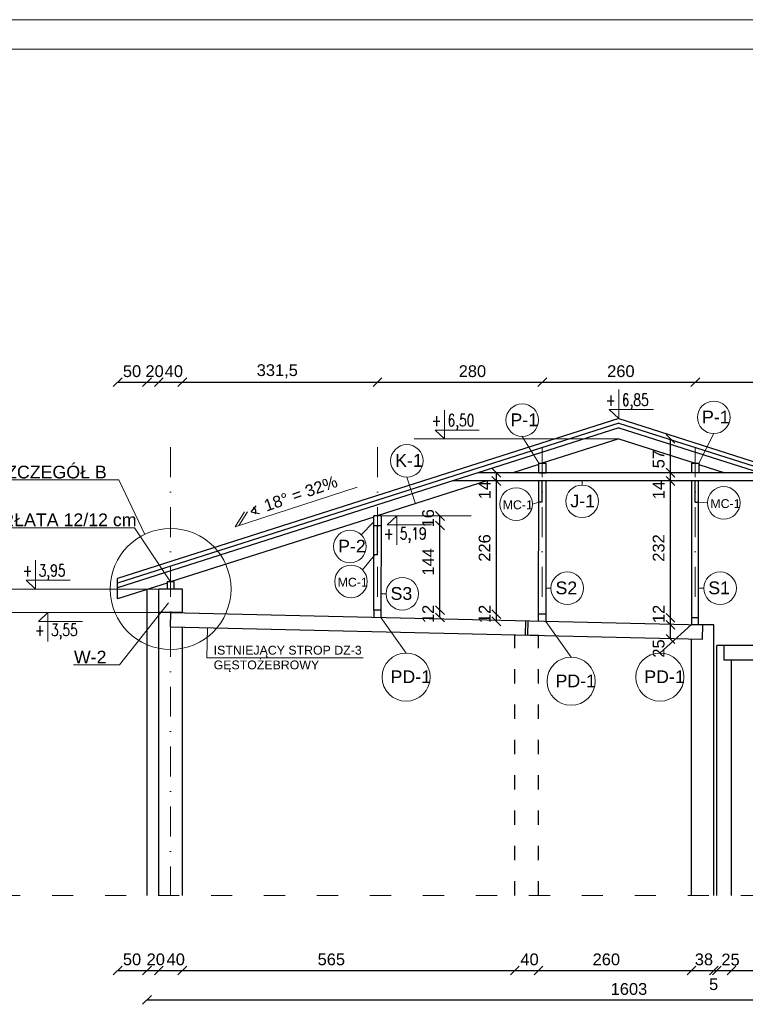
# Model space of a CAD drawing. Header units: millimetres. Extents: x 6528 to 149658, y 3342 to 12852.
# Tile 22 of 122: x 20406 to 21639, y 6085 to 7757. Entities that reach past the tile are written whole.
import ezdxf

# ---------------------------------------------------------------- set-up
doc = ezdxf.new("R2010")
doc.units = ezdxf.units.MM
doc.linetypes.add('ACAD_ISO03W100', pattern=[30, 12, -18])
doc.linetypes.add('DASHDOTX2', pattern=[50.8, 25.4, -12.7, 0, -12.7])
doc.layers.add('&_opisy_100', color=51, linetype='Continuous', lineweight=20)
doc.layers.add('R-TAB', color=1, linetype='Continuous')
doc.styles.add('Romans', font='romans.shx', dxfattribs={"width": 0.75})
doc.styles.get("Standard").update_dxf_attribs({"font": 'arial.ttf'})
doc.dimstyles.new('ISO-25', dxfattribs={"dimtxt": 2.5, "dimasz": 2.5, "dimexe": 1.25, "dimexo": 0.625, "dimtad": 1, "dimtxsty": 'Standard', "dimcen": 2.5, "dimadec": 0, "dimazin": 0, "dimtfac": 1, "dimtmove": 0, "dimatfit": 3, "dimfxl": 1, "dimarcsym": 0})

# ---------------------------------------------------------------- blocks, each defined once
blk = doc.blocks.new('_Oblique')
at = {"color": 0, "linetype": 'ByBlock', "lineweight": -2}
blk.add_line((-0.5, -0.5), (0.5, 0.5), dxfattribs=at)
blk = doc.blocks.new('*D545')
at = {"color": 0, "lineweight": -2, "transparency": 16777216}
blk.add_line((21511.3, 6729.4), (21511.3, 6741.4), dxfattribs=at)
at = {"layer": 'Defpoints', "color": 0, "transparency": 16777216}
for p in [(21511.3, 6741.4), (21546.9, 6741.4), (21559.2, 6729.4)]:
    blk.add_point(p, dxfattribs=at)
at = {"color": 0, "lineweight": -2, "transparency": 16777216, "xscale": 15, "yscale": 15, "zscale": 15}
for p, rotation in [((21511.3, 6741.4), 90), ((21511.3, 6729.4), 270)]:
    blk.add_blockref('_Oblique', p, dxfattribs=dict(at, rotation=rotation))
at = {"color": 0, "lineweight": 20, "transparency": 16777216, "insert": (21491.3, 6747.9), "char_height": 20, "attachment_point": 5, "rotation": 90}
blk.add_mtext('12', dxfattribs=at)
blk = doc.blocks.new('*D546')
at = {"color": 0, "lineweight": -2, "transparency": 16777216}
blk.add_line((21511.3, 6741.4), (21511.3, 6973.8), dxfattribs=at)
at = {"layer": 'Defpoints', "color": 0, "transparency": 16777216}
for p in [(21511.3, 6973.8), (21547, 6973.8), (21559.2, 6741.4)]:
    blk.add_point(p, dxfattribs=at)
at = {"color": 0, "lineweight": -2, "transparency": 16777216, "xscale": 15, "yscale": 15, "zscale": 15}
for p, rotation in [((21511.3, 6973.8), 90), ((21511.3, 6741.4), 270)]:
    blk.add_blockref('_Oblique', p, dxfattribs=dict(at, rotation=rotation))
at = {"color": 0, "lineweight": 20, "transparency": 16777216, "insert": (21491.3, 6859.9), "char_height": 20, "attachment_point": 5, "rotation": 90}
blk.add_mtext('232', dxfattribs=at)
blk = doc.blocks.new('*D547')
at = {"color": 0, "lineweight": -2, "transparency": 16777216}
blk.add_line((21511.3, 6973.8), (21511.3, 6987.8), dxfattribs=at)
at = {"layer": 'Defpoints', "color": 0, "transparency": 16777216}
for p in [(21511.3, 6987.8), (21547, 6987.8), (21559.2, 6973.8)]:
    blk.add_point(p, dxfattribs=at)
at = {"color": 0, "lineweight": -2, "transparency": 16777216, "xscale": 15, "yscale": 15, "zscale": 15}
for p, rotation in [((21511.3, 6987.8), 90), ((21511.3, 6973.8), 270)]:
    blk.add_blockref('_Oblique', p, dxfattribs=dict(at, rotation=rotation))
at = {"color": 0, "lineweight": 20, "transparency": 16777216, "insert": (21491.3, 6958.2), "char_height": 20, "attachment_point": 5, "rotation": 90}
blk.add_mtext('14', dxfattribs=at)
blk = doc.blocks.new('*D548')
at = {"color": 0, "lineweight": -2, "transparency": 16777216}
blk.add_line((21511.3, 6987.8), (21511.3, 7045.2), dxfattribs=at)
at = {"layer": 'Defpoints', "color": 0, "transparency": 16777216}
for p in [(21423.5, 7045.2), (21511.3, 7045.2), (21559.2, 6987.8)]:
    blk.add_point(p, dxfattribs=at)
at = {"color": 0, "lineweight": -2, "transparency": 16777216, "xscale": 15, "yscale": 15, "zscale": 15}
for p, rotation in [((21511.3, 7045.2), 90), ((21511.3, 6987.8), 270)]:
    blk.add_blockref('_Oblique', p, dxfattribs=dict(at, rotation=rotation))
at = {"color": 0, "lineweight": 20, "transparency": 16777216, "insert": (21491.3, 7010.8), "char_height": 20, "attachment_point": 5, "rotation": 90}
blk.add_mtext('57', dxfattribs=at)
blk = doc.blocks.new('*D549')
at = {"color": 0, "lineweight": -2, "transparency": 16777216}
blk.add_line((21511.3, 6705.4), (21511.3, 6729.4), dxfattribs=at)
at = {"layer": 'Defpoints', "color": 0, "transparency": 16777216}
for p in [(21511.3, 6729.4), (21546.9, 6729.4), (21558.9, 6705.4)]:
    blk.add_point(p, dxfattribs=at)
at = {"color": 0, "lineweight": -2, "transparency": 16777216, "xscale": 15, "yscale": 15, "zscale": 15}
for p, rotation in [((21511.3, 6729.4), 90), ((21511.3, 6705.4), 270)]:
    blk.add_blockref('_Oblique', p, dxfattribs=dict(at, rotation=rotation))
at = {"color": 0, "lineweight": 20, "transparency": 16777216, "insert": (21491.3, 6689.2), "char_height": 20, "attachment_point": 5, "rotation": 90}
blk.add_mtext('25', dxfattribs=at)
blk = doc.blocks.new('*D550')
at = {"color": 0, "lineweight": -2, "transparency": 16777216}
blk.add_line((21215.6, 6735.4), (21215.6, 6747.4), dxfattribs=at)
at = {"layer": 'Defpoints', "color": 0, "transparency": 16777216}
for p in [(21215.6, 6747.4), (21299.6, 6747.4), (21299.2, 6735.4)]:
    blk.add_point(p, dxfattribs=at)
at = {"color": 0, "lineweight": -2, "transparency": 16777216, "xscale": 15, "yscale": 15, "zscale": 15}
for p, rotation in [((21215.6, 6747.4), 90), ((21215.6, 6735.4), 270)]:
    blk.add_blockref('_Oblique', p, dxfattribs=dict(at, rotation=rotation))
at = {"color": 0, "lineweight": 20, "transparency": 16777216, "insert": (21195.6, 6747.9), "char_height": 20, "attachment_point": 5, "rotation": 90}
blk.add_mtext('12', dxfattribs=at)
blk = doc.blocks.new('*D551')
at = {"color": 0, "lineweight": -2, "transparency": 16777216}
blk.add_line((21215.6, 6747.4), (21215.6, 6973.8), dxfattribs=at)
at = {"layer": 'Defpoints', "color": 0, "transparency": 16777216}
for p in [(21215.6, 6973.8), (21251.3, 6973.8), (21299.6, 6747.4)]:
    blk.add_point(p, dxfattribs=at)
at = {"color": 0, "lineweight": -2, "transparency": 16777216, "xscale": 15, "yscale": 15, "zscale": 15}
for p, rotation in [((21215.6, 6973.8), 90), ((21215.6, 6747.4), 270)]:
    blk.add_blockref('_Oblique', p, dxfattribs=dict(at, rotation=rotation))
at = {"color": 0, "lineweight": 20, "transparency": 16777216, "insert": (21195.6, 6859.9), "char_height": 20, "attachment_point": 5, "rotation": 90}
blk.add_mtext('226', dxfattribs=at)
blk = doc.blocks.new('*D552')
at = {"color": 0, "lineweight": -2, "transparency": 16777216}
blk.add_line((21215.6, 6973.8), (21215.6, 6987.8), dxfattribs=at)
at = {"layer": 'Defpoints', "color": 0, "transparency": 16777216}
for p in [(21215.6, 6987.8), (21251.3, 6987.8), (21263.5, 6973.8)]:
    blk.add_point(p, dxfattribs=at)
at = {"color": 0, "lineweight": -2, "transparency": 16777216, "xscale": 15, "yscale": 15, "zscale": 15}
for p, rotation in [((21215.6, 6987.8), 90), ((21215.6, 6973.8), 270)]:
    blk.add_blockref('_Oblique', p, dxfattribs=dict(at, rotation=rotation))
at = {"color": 0, "lineweight": 20, "transparency": 16777216, "insert": (21195.6, 6958.2), "char_height": 20, "attachment_point": 5, "rotation": 90}
blk.add_mtext('14', dxfattribs=at)
blk = doc.blocks.new('*D553')
at = {"color": 0, "lineweight": -2, "transparency": 16777216}
blk.add_line((21119.7, 6741.9), (21119.7, 6754.4), dxfattribs=at)
at = {"layer": 'Defpoints', "color": 0, "transparency": 16777216}
for p in [(21019.3, 6754.4), (21019.3, 6741.9), (21119.7, 6754.4)]:
    blk.add_point(p, dxfattribs=at)
at = {"color": 0, "lineweight": -2, "transparency": 16777216, "xscale": 15, "yscale": 15, "zscale": 15}
for p, rotation in [((21119.7, 6754.4), 90), ((21119.7, 6741.9), 270)]:
    blk.add_blockref('_Oblique', p, dxfattribs=dict(at, rotation=rotation))
at = {"color": 0, "lineweight": 20, "transparency": 16777216, "insert": (21099.7, 6747.9), "char_height": 20, "attachment_point": 5, "rotation": 90}
blk.add_mtext('12', dxfattribs=at)
blk = doc.blocks.new('*D554')
at = {"color": 0, "lineweight": -2, "transparency": 16777216}
blk.add_line((21119.7, 6754.4), (21119.7, 6898.2), dxfattribs=at)
at = {"layer": 'Defpoints', "color": 0, "transparency": 16777216}
for p in [(21019.5, 6898.2), (21119.7, 6898.2), (21019.3, 6754.4)]:
    blk.add_point(p, dxfattribs=at)
at = {"color": 0, "lineweight": -2, "transparency": 16777216, "xscale": 15, "yscale": 15, "zscale": 15}
for p, rotation in [((21119.7, 6898.2), 90), ((21119.7, 6754.4), 270)]:
    blk.add_blockref('_Oblique', p, dxfattribs=dict(at, rotation=rotation))
at = {"color": 0, "lineweight": 20, "transparency": 16777216, "insert": (21099.7, 6836.4), "char_height": 20, "attachment_point": 5, "rotation": 90}
blk.add_mtext('144', dxfattribs=at)
blk = doc.blocks.new('*D555')
at = {"color": 0, "lineweight": -2, "transparency": 16777216}
blk.add_line((21119.7, 6898.2), (21119.7, 6914.2), dxfattribs=at)
at = {"layer": 'Defpoints', "color": 0, "transparency": 16777216}
for p in [(21019.5, 6914.2), (21119.7, 6914.2), (21019.3, 6898.2)]:
    blk.add_point(p, dxfattribs=at)
at = {"color": 0, "lineweight": -2, "transparency": 16777216, "xscale": 15, "yscale": 15, "zscale": 15}
for p, rotation in [((21119.7, 6914.2), 90), ((21119.7, 6898.2), 270)]:
    blk.add_blockref('_Oblique', p, dxfattribs=dict(at, rotation=rotation))
at = {"color": 0, "lineweight": 20, "transparency": 16777216, "insert": (21099.7, 6910.4), "char_height": 20, "attachment_point": 5, "rotation": 90}
blk.add_mtext('16', dxfattribs=at)
blk = doc.blocks.new('*D556')
at = {"color": 0, "lineweight": -2, "transparency": 16777216}
blk.add_line((20572, 7141.4), (20622, 7141.4), dxfattribs=at)
at = {"layer": 'Defpoints', "color": 0, "transparency": 16777216}
for p in [(20622, 7141.4), (20572, 6773.5), (20622, 6789.5)]:
    blk.add_point(p, dxfattribs=at)
at = {"color": 0, "lineweight": -2, "transparency": 16777216, "xscale": 15, "yscale": 15, "zscale": 15, "rotation": 180}
blk.add_blockref('_Oblique', (20572, 7141.4), dxfattribs=at)
at = {"color": 0, "lineweight": -2, "transparency": 16777216, "xscale": 15, "yscale": 15, "zscale": 15}
blk.add_blockref('_Oblique', (20622, 7141.4), dxfattribs=at)
at = {"color": 0, "lineweight": 20, "transparency": 16777216, "insert": (20596.5, 7160.1), "char_height": 20, "attachment_point": 5}
blk.add_mtext('50', dxfattribs=at)
blk = doc.blocks.new('*D557')
at = {"color": 0, "lineweight": -2, "transparency": 16777216}
blk.add_line((20622, 7141.4), (20642, 7141.4), dxfattribs=at)
at = {"layer": 'Defpoints', "color": 0, "transparency": 16777216}
for p in [(20642, 7141.4), (20642, 6790.2), (20622, 6789.5)]:
    blk.add_point(p, dxfattribs=at)
at = {"color": 0, "lineweight": -2, "transparency": 16777216, "xscale": 15, "yscale": 15, "zscale": 15, "rotation": 180}
blk.add_blockref('_Oblique', (20622, 7141.4), dxfattribs=at)
at = {"color": 0, "lineweight": -2, "transparency": 16777216, "xscale": 15, "yscale": 15, "zscale": 15}
blk.add_blockref('_Oblique', (20642, 7141.4), dxfattribs=at)
at = {"color": 0, "lineweight": 20, "transparency": 16777216, "insert": (20634.8, 7160.1), "char_height": 20, "attachment_point": 5}
blk.add_mtext('20', dxfattribs=at)
blk = doc.blocks.new('*D558')
at = {"color": 0, "lineweight": -2, "transparency": 16777216}
blk.add_line((20642, 7141.4), (20682, 7141.4), dxfattribs=at)
at = {"layer": 'Defpoints', "color": 0, "transparency": 16777216}
for p in [(20682, 7141.4), (20682, 6790.2), (20642, 6789.5)]:
    blk.add_point(p, dxfattribs=at)
at = {"color": 0, "lineweight": -2, "transparency": 16777216, "xscale": 15, "yscale": 15, "zscale": 15, "rotation": 180}
blk.add_blockref('_Oblique', (20642, 7141.4), dxfattribs=at)
at = {"color": 0, "lineweight": -2, "transparency": 16777216, "xscale": 15, "yscale": 15, "zscale": 15}
blk.add_blockref('_Oblique', (20682, 7141.4), dxfattribs=at)
at = {"color": 0, "lineweight": 20, "transparency": 16777216, "insert": (20667.6, 7160.1), "char_height": 20, "attachment_point": 5}
blk.add_mtext('40', dxfattribs=at)
blk = doc.blocks.new('*D559')
at = {"color": 0, "lineweight": -2, "transparency": 16777216}
blk.add_line((20682, 7141.4), (21013.5, 7141.4), dxfattribs=at)
at = {"layer": 'Defpoints', "color": 0, "transparency": 16777216}
for p in [(21013.5, 7141.4), (21013.5, 7031.1), (20682, 6789.5)]:
    blk.add_point(p, dxfattribs=at)
at = {"color": 0, "lineweight": -2, "transparency": 16777216, "xscale": 15, "yscale": 15, "zscale": 15, "rotation": 180}
blk.add_blockref('_Oblique', (20682, 7141.4), dxfattribs=at)
at = {"color": 0, "lineweight": -2, "transparency": 16777216, "xscale": 15, "yscale": 15, "zscale": 15}
blk.add_blockref('_Oblique', (21013.5, 7141.4), dxfattribs=at)
at = {"color": 0, "lineweight": 20, "transparency": 16777216, "insert": (20843.3, 7160.1), "char_height": 20, "attachment_point": 5}
blk.add_mtext('331,5', dxfattribs=at)
blk = doc.blocks.new('*D560')
at = {"color": 0, "lineweight": -2, "transparency": 16777216}
blk.add_line((21013.5, 7141.4), (21293.5, 7141.4), dxfattribs=at)
at = {"layer": 'Defpoints', "color": 0, "transparency": 16777216}
for p in [(21293.5, 7141.4), (21013.5, 7031.1), (21293.5, 7030.5)]:
    blk.add_point(p, dxfattribs=at)
at = {"color": 0, "lineweight": -2, "transparency": 16777216, "xscale": 15, "yscale": 15, "zscale": 15, "rotation": 180}
blk.add_blockref('_Oblique', (21013.5, 7141.4), dxfattribs=at)
at = {"color": 0, "lineweight": -2, "transparency": 16777216, "xscale": 15, "yscale": 15, "zscale": 15}
blk.add_blockref('_Oblique', (21293.5, 7141.4), dxfattribs=at)
at = {"color": 0, "lineweight": 20, "transparency": 16777216, "insert": (21174.8, 7160.1), "char_height": 20, "attachment_point": 5}
blk.add_mtext('280', dxfattribs=at)
blk = doc.blocks.new('*D561')
at = {"color": 0, "lineweight": -2, "transparency": 16777216}
blk.add_line((21293.5, 7141.4), (21553.5, 7141.4), dxfattribs=at)
at = {"layer": 'Defpoints', "color": 0, "transparency": 16777216}
for p in [(21553.5, 7141.4), (21293.5, 7031.1), (21553.5, 7030.5)]:
    blk.add_point(p, dxfattribs=at)
at = {"color": 0, "lineweight": -2, "transparency": 16777216, "xscale": 15, "yscale": 15, "zscale": 15, "rotation": 180}
blk.add_blockref('_Oblique', (21293.5, 7141.4), dxfattribs=at)
at = {"color": 0, "lineweight": -2, "transparency": 16777216, "xscale": 15, "yscale": 15, "zscale": 15}
blk.add_blockref('_Oblique', (21553.5, 7141.4), dxfattribs=at)
at = {"color": 0, "lineweight": 20, "transparency": 16777216, "insert": (21427.1, 7160.1), "char_height": 20, "attachment_point": 5}
blk.add_mtext('260', dxfattribs=at)
blk = doc.blocks.new('*D562')
at = {"color": 0, "lineweight": -2, "transparency": 16777216}
blk.add_line((21553.5, 7141.4), (21833.5, 7141.4), dxfattribs=at)
at = {"layer": 'Defpoints', "color": 0, "transparency": 16777216}
for p in [(21833.5, 7141.4), (21553.5, 7031.1), (21833.5, 7031.1)]:
    blk.add_point(p, dxfattribs=at)
at = {"color": 0, "lineweight": -2, "transparency": 16777216, "xscale": 15, "yscale": 15, "zscale": 15, "rotation": 180}
blk.add_blockref('_Oblique', (21553.5, 7141.4), dxfattribs=at)
at = {"color": 0, "lineweight": -2, "transparency": 16777216, "xscale": 15, "yscale": 15, "zscale": 15}
blk.add_blockref('_Oblique', (21833.5, 7141.4), dxfattribs=at)
at = {"color": 0, "lineweight": 20, "transparency": 16777216, "insert": (21687.1, 7160.1), "char_height": 20, "attachment_point": 5}
blk.add_mtext('280', dxfattribs=at)
blk = doc.blocks.new('*D567')
at = {"color": 0, "lineweight": -2, "transparency": 16777216}
blk.add_line((20572, 6142.4), (20622, 6142.4), dxfattribs=at)
at = {"layer": 'Defpoints', "color": 0, "transparency": 16777216}
for p in [(20572, 6773.5), (20622, 6269.9), (20622, 6142.4)]:
    blk.add_point(p, dxfattribs=at)
at = {"color": 0, "lineweight": -2, "transparency": 16777216, "xscale": 15, "yscale": 15, "zscale": 15, "rotation": 180}
blk.add_blockref('_Oblique', (20572, 6142.4), dxfattribs=at)
at = {"color": 0, "lineweight": -2, "transparency": 16777216, "xscale": 15, "yscale": 15, "zscale": 15}
blk.add_blockref('_Oblique', (20622, 6142.4), dxfattribs=at)
at = {"color": 0, "lineweight": 20, "transparency": 16777216, "insert": (20596.5, 6161.1), "char_height": 20, "attachment_point": 5}
blk.add_mtext('50', dxfattribs=at)
blk = doc.blocks.new('*D568')
at = {"color": 0, "lineweight": -2, "transparency": 16777216}
blk.add_line((20622, 6142.4), (20642, 6142.4), dxfattribs=at)
at = {"layer": 'Defpoints', "color": 0, "transparency": 16777216}
for p in [(20622, 6773.5), (20642, 6269.9), (20642, 6142.4)]:
    blk.add_point(p, dxfattribs=at)
at = {"color": 0, "lineweight": -2, "transparency": 16777216, "xscale": 15, "yscale": 15, "zscale": 15, "rotation": 180}
blk.add_blockref('_Oblique', (20622, 6142.4), dxfattribs=at)
at = {"color": 0, "lineweight": -2, "transparency": 16777216, "xscale": 15, "yscale": 15, "zscale": 15}
blk.add_blockref('_Oblique', (20642, 6142.4), dxfattribs=at)
at = {"color": 0, "lineweight": 20, "transparency": 16777216, "insert": (20636.9, 6161.1), "char_height": 20, "attachment_point": 5}
blk.add_mtext('20', dxfattribs=at)
blk = doc.blocks.new('*D569')
at = {"color": 0, "lineweight": -2, "transparency": 16777216}
blk.add_line((20642, 6142.4), (20682, 6142.4), dxfattribs=at)
at = {"layer": 'Defpoints', "color": 0, "transparency": 16777216}
for p in [(20642, 6773.5), (20682, 6269.9), (20682, 6142.4)]:
    blk.add_point(p, dxfattribs=at)
at = {"color": 0, "lineweight": -2, "transparency": 16777216, "xscale": 15, "yscale": 15, "zscale": 15, "rotation": 180}
blk.add_blockref('_Oblique', (20642, 6142.4), dxfattribs=at)
at = {"color": 0, "lineweight": -2, "transparency": 16777216, "xscale": 15, "yscale": 15, "zscale": 15}
blk.add_blockref('_Oblique', (20682, 6142.4), dxfattribs=at)
at = {"color": 0, "lineweight": 20, "transparency": 16777216, "insert": (20670.8, 6161.1), "char_height": 20, "attachment_point": 5}
blk.add_mtext('40', dxfattribs=at)
blk = doc.blocks.new('*D570')
at = {"color": 0, "lineweight": -2, "transparency": 16777216}
blk.add_line((20682, 6142.4), (21247, 6142.4), dxfattribs=at)
at = {"layer": 'Defpoints', "color": 0, "transparency": 16777216}
for p in [(20682, 6269.9), (21247, 6269.9), (21247, 6142.4)]:
    blk.add_point(p, dxfattribs=at)
at = {"color": 0, "lineweight": -2, "transparency": 16777216, "xscale": 15, "yscale": 15, "zscale": 15, "rotation": 180}
blk.add_blockref('_Oblique', (20682, 6142.4), dxfattribs=at)
at = {"color": 0, "lineweight": -2, "transparency": 16777216, "xscale": 15, "yscale": 15, "zscale": 15}
blk.add_blockref('_Oblique', (21247, 6142.4), dxfattribs=at)
at = {"color": 0, "lineweight": 20, "transparency": 16777216, "insert": (20935.1, 6161.1), "char_height": 20, "attachment_point": 5}
blk.add_mtext('565', dxfattribs=at)
blk = doc.blocks.new('*D571')
at = {"color": 0, "lineweight": -2, "transparency": 16777216}
blk.add_line((21247, 6142.4), (21287, 6142.4), dxfattribs=at)
at = {"layer": 'Defpoints', "color": 0, "transparency": 16777216}
for p in [(21247, 6269.9), (21287, 6269.9), (21287, 6142.4)]:
    blk.add_point(p, dxfattribs=at)
at = {"color": 0, "lineweight": -2, "transparency": 16777216, "xscale": 15, "yscale": 15, "zscale": 15, "rotation": 180}
blk.add_blockref('_Oblique', (21247, 6142.4), dxfattribs=at)
at = {"color": 0, "lineweight": -2, "transparency": 16777216, "xscale": 15, "yscale": 15, "zscale": 15}
blk.add_blockref('_Oblique', (21287, 6142.4), dxfattribs=at)
at = {"color": 0, "lineweight": 20, "transparency": 16777216, "insert": (21271.9, 6161.1), "char_height": 20, "attachment_point": 5}
blk.add_mtext('40', dxfattribs=at)
blk = doc.blocks.new('*D572')
at = {"color": 0, "lineweight": -2, "transparency": 16777216}
blk.add_line((21287, 6142.4), (21547, 6142.4), dxfattribs=at)
at = {"layer": 'Defpoints', "color": 0, "transparency": 16777216}
for p in [(21287, 6269.9), (21547, 6269.9), (21547, 6142.4)]:
    blk.add_point(p, dxfattribs=at)
at = {"color": 0, "lineweight": -2, "transparency": 16777216, "xscale": 15, "yscale": 15, "zscale": 15, "rotation": 180}
blk.add_blockref('_Oblique', (21287, 6142.4), dxfattribs=at)
at = {"color": 0, "lineweight": -2, "transparency": 16777216, "xscale": 15, "yscale": 15, "zscale": 15}
blk.add_blockref('_Oblique', (21547, 6142.4), dxfattribs=at)
at = {"color": 0, "lineweight": 20, "transparency": 16777216, "insert": (21402.4, 6161.1), "char_height": 20, "attachment_point": 5}
blk.add_mtext('260', dxfattribs=at)
blk = doc.blocks.new('*D573')
at = {"color": 0, "lineweight": -2, "transparency": 16777216}
blk.add_line((21547, 6142.4), (21585, 6142.4), dxfattribs=at)
at = {"layer": 'Defpoints', "color": 0, "transparency": 16777216}
for p in [(21547, 6269.9), (21585, 6269.9), (21585, 6142.4)]:
    blk.add_point(p, dxfattribs=at)
at = {"color": 0, "lineweight": -2, "transparency": 16777216, "xscale": 15, "yscale": 15, "zscale": 15, "rotation": 180}
blk.add_blockref('_Oblique', (21547, 6142.4), dxfattribs=at)
at = {"color": 0, "lineweight": -2, "transparency": 16777216, "xscale": 15, "yscale": 15, "zscale": 15}
blk.add_blockref('_Oblique', (21585, 6142.4), dxfattribs=at)
at = {"color": 0, "lineweight": 20, "transparency": 16777216, "insert": (21568.2, 6161.1), "char_height": 20, "attachment_point": 5}
blk.add_mtext('38', dxfattribs=at)
blk = doc.blocks.new('*D574')
at = {"color": 0, "lineweight": -2, "transparency": 16777216}
blk.add_line((21585, 6142.4), (21590, 6142.4), dxfattribs=at)
at = {"layer": 'Defpoints', "color": 0, "transparency": 16777216}
for p in [(21585, 6269.9), (21590, 6269.9), (21590, 6142.4)]:
    blk.add_point(p, dxfattribs=at)
at = {"color": 0, "lineweight": -2, "transparency": 16777216, "xscale": 15, "yscale": 15, "zscale": 15, "rotation": 180}
blk.add_blockref('_Oblique', (21585, 6142.4), dxfattribs=at)
at = {"color": 0, "lineweight": -2, "transparency": 16777216, "xscale": 15, "yscale": 15, "zscale": 15}
blk.add_blockref('_Oblique', (21590, 6142.4), dxfattribs=at)
at = {"color": 0, "lineweight": 20, "transparency": 16777216, "insert": (21584.7, 6119), "char_height": 20, "attachment_point": 5}
blk.add_mtext('5', dxfattribs=at)
blk = doc.blocks.new('*D575')
at = {"color": 0, "lineweight": -2, "transparency": 16777216}
blk.add_line((21590, 6142.4), (21615, 6142.4), dxfattribs=at)
at = {"layer": 'Defpoints', "color": 0, "transparency": 16777216}
for p in [(21590, 6269.9), (21615, 6269.9), (21615, 6142.4)]:
    blk.add_point(p, dxfattribs=at)
at = {"color": 0, "lineweight": -2, "transparency": 16777216, "xscale": 15, "yscale": 15, "zscale": 15, "rotation": 180}
blk.add_blockref('_Oblique', (21590, 6142.4), dxfattribs=at)
at = {"color": 0, "lineweight": -2, "transparency": 16777216, "xscale": 15, "yscale": 15, "zscale": 15}
blk.add_blockref('_Oblique', (21615, 6142.4), dxfattribs=at)
at = {"color": 0, "lineweight": 20, "transparency": 16777216, "insert": (21613.4, 6160.8), "char_height": 20, "attachment_point": 5}
blk.add_mtext('25', dxfattribs=at)
blk = doc.blocks.new('*D576')
at = {"color": 0, "lineweight": -2, "transparency": 16777216}
blk.add_line((21615, 6142.4), (22165, 6142.4), dxfattribs=at)
at = {"layer": 'Defpoints', "color": 0, "transparency": 16777216}
for p in [(21615, 6269.9), (22165, 6269.9), (22165, 6142.4)]:
    blk.add_point(p, dxfattribs=at)
at = {"color": 0, "lineweight": -2, "transparency": 16777216, "xscale": 15, "yscale": 15, "zscale": 15, "rotation": 180}
blk.add_blockref('_Oblique', (21615, 6142.4), dxfattribs=at)
at = {"color": 0, "lineweight": -2, "transparency": 16777216, "xscale": 15, "yscale": 15, "zscale": 15}
blk.add_blockref('_Oblique', (22165, 6142.4), dxfattribs=at)
at = {"color": 0, "lineweight": 20, "transparency": 16777216, "insert": (21881.6, 6160.8), "char_height": 20, "attachment_point": 5}
blk.add_mtext('550', dxfattribs=at)
blk = doc.blocks.new('*D579')
at = {"color": 0, "lineweight": -2, "transparency": 16777216}
blk.add_line((20622, 6092.4), (22225, 6092.4), dxfattribs=at)
at = {"layer": 'Defpoints', "color": 0, "transparency": 16777216}
for p in [(20622, 6269.9), (22225, 6269.9), (22225, 6092.4)]:
    blk.add_point(p, dxfattribs=at)
at = {"color": 0, "lineweight": -2, "transparency": 16777216, "xscale": 15, "yscale": 15, "zscale": 15, "rotation": 180}
blk.add_blockref('_Oblique', (20622, 6092.4), dxfattribs=at)
at = {"color": 0, "lineweight": -2, "transparency": 16777216, "xscale": 15, "yscale": 15, "zscale": 15}
blk.add_blockref('_Oblique', (22225, 6092.4), dxfattribs=at)
at = {"color": 0, "lineweight": 20, "transparency": 16777216, "insert": (21440.8, 6110.8), "char_height": 20, "attachment_point": 5}
blk.add_mtext('1603', dxfattribs=at)

msp = doc.modelspace()

# ---------------------------------------------------------------- linework, layer by layer
at = {"layer": '&_opisy_100', "color": 0}
for points in [[(21423.529, 7128.874), (21423.529, 7079.877), (21407.466, 7094.91), (21482.337, 7094.91)], [(21423.529, 7128.874), (21423.529, 7079.877), (21407.466, 7094.91), (21482.337, 7094.91)], [(21127.544, 7094.235), (21127.544, 7045.238), (21111.481, 7060.271), (21186.351, 7060.271)], [(21127.544, 7094.235), (21127.544, 7045.238), (21111.481, 7060.271), (21186.351, 7060.271)], [(21046.299, 6865.241), (21046.299, 6914.238), (21030.236, 6899.205), (21105.107, 6899.205)], [(21046.299, 6865.241), (21046.299, 6914.238), (21030.236, 6899.205), (21105.107, 6899.205)], [(20432.708, 6839.235), (20432.708, 6790.238), (20416.645, 6805.271), (20491.516, 6805.271)], [(20432.708, 6839.235), (20432.708, 6790.238), (20416.645, 6805.271), (20491.516, 6805.271)], [(20453.606, 6701.241), (20453.606, 6750.238), (20437.543, 6735.205), (20512.414, 6735.205)], [(20453.606, 6701.241), (20453.606, 6750.238), (20437.543, 6735.205), (20512.414, 6735.205)]]:
    msp.add_lwpolyline(points, dxfattribs=at)
at = {"color": 2, "lineweight": 0}
msp.add_line((19648.58, 7757.179), (23848.58, 7757.179), dxfattribs=at)
at = {"lineweight": 0}
for p, q in [((19698.58, 7707.179), (23798.58, 7707.179)), ((20355.459, 6975.495), (20574.269, 6975.53)), ((20771.506, 6895.964), (20979.006, 6963.385)), ((20771.506, 6895.964), (20787.88, 6921.252)), ((20777.838, 6898.022), (20792.88, 6921.252)), ((20320.566, 6894.364), (20600.878, 6894.398)), ((20600.878, 6894.398), (20662.029, 6802.238)), ((20985.392, 6881.641), (21007.406, 6904.194)), ((20987.836, 6822.892), (21009.31, 6848.238)), ((20391.502, 6790.238), (20642.029, 6790.238)), ((20662.029, 6790.238), (20668.029, 6790.238)), ((21308.357, 6791.509), (21299.559, 6791.513)), ((21567.933, 6791.612), (21559.135, 6791.616)), ((21028.084, 6782.071), (21019.286, 6782.075)), ((20575.007, 6661.298), (20658.598, 6766.927)), ((20391.502, 6750.238), (20642.029, 6750.238)), ((20987.267, 6742.404), (20999.267, 6742.404)), ((21062.218, 6681.513), (21019.266, 6741.939)), ((21019.267, 6742.404), (21019.267, 6754.404)), ((21299.562, 6735.417), (21299.562, 6747.417)), ((21559.16, 6729.397), (21559.16, 6741.397)), ((21342.493, 6674.526), (21299.541, 6734.952)), ((21493.344, 6681.513), (21546.891, 6729.682)), ((21585.029, 6694.238), (21585.029, 6729.238)), ((21247.029, 6712.648), (21287.029, 6711.719)), ((20496.881, 6661.298), (20575.007, 6661.333))]:
    msp.add_line(p, q, dxfattribs=at)
at = {"lineweight": 30}
for p, q in [((21423.529, 7079.877), (20572.029, 6808.158)), ((21423.529, 7079.877), (22275.029, 6808.158)), ((21423.529, 7072.005), (20572.029, 6800.285)), ((21423.529, 7064.132), (20572.029, 6792.412)), ((21423.529, 7072.005), (22275.029, 6800.285)), ((21423.529, 7064.132), (22275.029, 6792.412)), ((21423.529, 7045.238), (21293.514, 7003.749)), ((21423.529, 7045.238), (21553.529, 7003.754)), ((21287.529, 7001.839), (21243.39, 6987.754)), ((21287.529, 7003.754), (21299.529, 7003.754)), ((21287.529, 6987.754), (21287.529, 7003.754)), ((21299.529, 7003.754), (21299.529, 6987.754)), ((21299.537, 7003.754), (21299.538, 6987.754)), ((21547.529, 7003.754), (21559.529, 7003.754)), ((21547.529, 6987.754), (21547.529, 7003.754)), ((21559.529, 7003.754), (21559.529, 6987.754)), ((21559.529, 7001.839), (21603.669, 6987.754)), ((21199.517, 6973.754), (21013.009, 6914.238)), ((21706.752, 6973.754), (21140.307, 6973.754)), ((21662.879, 6987.754), (21184.18, 6987.754)), ((21287.28, 6735.702), (21287.516, 6973.754)), ((21288.002, 6987.754), (21300.002, 6987.754)), ((21293.529, 6937.754), (21293.529, 6973.754)), ((21299.539, 6973.754), (21299.562, 6735.417)), ((21547.032, 6973.754), (21546.891, 6729.682)), ((21559.057, 6987.754), (21547.057, 6987.754)), ((21553.529, 6937.754), (21553.529, 6973.754)), ((21559.16, 6729.397), (21559.062, 6973.754)), ((20799.003, 6921.589), (20807.681, 6931.43)), ((21293.529, 6937.754), (21287.529, 6937.754)), ((21553.529, 6937.754), (21559.529, 6937.754)), ((21007.529, 6912.489), (20662.029, 6802.238)), ((20799.003, 6921.589), (20812.806, 6918.236)), ((21007.529, 6898.238), (21007.529, 6914.238)), ((21019.529, 6914.238), (21007.529, 6914.238)), ((21019.537, 6914.238), (21019.267, 6742.404)), ((21019.529, 6914.238), (21019.529, 6898.238)), ((21007.267, 6754.404), (21007.529, 6898.238)), ((21007.529, 6898.238), (21019.529, 6898.238)), ((21013.529, 6848.238), (21013.529, 6898.238)), ((21013.529, 6848.238), (21007.529, 6848.238)), ((20572.029, 6773.518), (20572.029, 6808.158)), ((20656.029, 6800.323), (20572.029, 6773.518)), ((20622.029, 6269.932), (20622.029, 6790.238)), ((20642.029, 6269.932), (20642.029, 6790.238)), ((20682.029, 6790.238), (20642.029, 6790.238)), ((20668.029, 6802.238), (20656.029, 6802.238)), ((20656.029, 6802.238), (20656.029, 6790.238)), ((20668.029, 6790.238), (20668.029, 6802.238)), ((20682.029, 6750.238), (20682.029, 6790.238)), ((20682.029, 6750.238), (20642.029, 6750.238)), ((20662.029, 6750.238), (20661.492, 6726.163)), ((20662.029, 6750.238), (21566.029, 6729.238)), ((21019.267, 6754.404), (21007.267, 6754.404)), ((21007.267, 6754.404), (21007.267, 6742.404)), ((21299.562, 6747.417), (21287.291, 6747.429)), ((21559.16, 6741.397), (21546.897, 6741.405)), ((20662.029, 6726.238), (21566.029, 6705.238)), ((20682.029, 6269.932), (20682.029, 6725.773)), ((21265.029, 6712.184), (21265.587, 6736.171)), ((21269.029, 6712.184), (21269.587, 6736.171)), ((21585.029, 6729.238), (21547.029, 6729.238)), ((21566.029, 6705.238), (21566.587, 6729.225)), ((21585.029, 6269.932), (21585.029, 6729.238)), ((21547.029, 6269.932), (21547.029, 6705.679)), ((21590.029, 6269.932), (21590.029, 6694.238)), ((22185.029, 6694.238), (21590.029, 6694.238)), ((21602.529, 6669.238), (21602.529, 6694.238)), ((22185.029, 6669.238), (21602.529, 6669.238)), ((21615.029, 6269.932), (21615.029, 6669.238))]:
    msp.add_line(p, q, dxfattribs=at)
at = {"lineweight": 20}
for p, q in [((21423.529, 7045.238), (21076.144, 7045.238)), ((21259.447, 7049.318), (21287.529, 7003.754)), ((21584.946, 7054.081), (21559.529, 7003.754)), ((20574.269, 6975.53), (20618.069, 6883.053)), ((21063.46, 6980.226), (21077.908, 6934.948)), ((21361.257, 6966.825), (21361.257, 6973.754)), ((21276.66, 6934.443), (21287.529, 6937.754)), ((21559.529, 6937.754), (21574.15, 6936.531)), ((21172.811, 6914.238), (21019.537, 6914.238)), ((20723.505, 6673.413), (20724.698, 6724.782)), ((20723.505, 6673.413), (20988.961, 6673.413))]:
    msp.add_line(p, q, dxfattribs=at)
at = {"linetype": 'DASHDOTX2', "lineweight": 0, "ltscale": 2}
for p, q in [((20662.029, 7031.067), (20662.029, 6269.932)), ((21013.529, 7031.067), (21013.529, 6742.537)), ((21293.529, 7031.067), (21293.368, 6735.572)), ((21553.529, 7031.067), (21553.529, 6742.537))]:
    msp.add_line(p, q, dxfattribs=at)
at = {"linetype": 'ACAD_ISO03W100', "lineweight": 30, "ltscale": 2}
for p, q in [((21247.029, 6269.932), (21247.029, 6712.648)), ((21287.029, 6269.932), (21287.029, 6711.719))]:
    msp.add_line(p, q, dxfattribs=at)
at = {"linetype": 'ACAD_ISO03W100', "lineweight": 0, "ltscale": 3}
msp.add_line((20280.702, 6269.932), (22415.604, 6269.932), dxfattribs=at)
at = {"lineweight": 0}
for centre, radius in [((21584.946, 7081.748), 27.667), ((21259.447, 7076.985), 27.667), ((21063.46, 7007.893), 27.667), ((21248.993, 6934.443), 27.667), ((21361.257, 6939.158), 27.667), ((21601.817, 6936.531), 27.667), ((20966.649, 6862.44), 27.667), ((20968.553, 6803.053), 27.667), ((21055.75, 6782.071), 27.667), ((21336.024, 6791.509), 27.667), ((21595.6, 6791.612), 27.667), ((21062.218, 6640.595), 40.918), ((21342.493, 6633.609), 40.918), ((21493.344, 6640.595), 40.918)]:
    msp.add_circle(centre, radius, dxfattribs=at)
at = {"lineweight": 20}
msp.add_circle((20662.029, 6790.238), 102.699, dxfattribs=at)
at = {"lineweight": 30}
msp.add_arc((20799.003, 6921.589), 8.05, 333.163178, 63.163193, dxfattribs=at)

# ---------------------------------------------------------------- texts
at = {"layer": '&_opisy_100', "color": 0, "char_height": 20.25, "width": 420.63828, "attachment_point": 1, "rotation": 359.999998, "style": 'Romans'}
for s, insert in [('\\A1;+ 6,85', (21401.343, 7121.569)), ('\\A1;+ 6,50', (21105.357, 7086.929)), ('\\A1;+ 5,19', (21024.112, 6894.819)), ('\\A1;+ 3,95', (20410.522, 6831.929)), ('\\A1;+ 3,55', (20431.419, 6730.819))]:
    msp.add_mtext(s, dxfattribs=dict(at, insert=insert))
at = {"insert": (20818.302, 6940.456), "char_height": 20, "attachment_point": 1, "rotation": 19.281417}
msp.add_mtext_dynamic_manual_height_columns('18%%D = 32%', width=202.64367, gutter_width=12.5, heights=[0], dxfattribs=at)
at = {"insert": (20735.213, 6693.804), "char_height": 15, "attachment_point": 1}
msp.add_mtext_dynamic_manual_height_columns('\\A1;ISTNIEJĄCY STROP DZ-3\\PGĘSTOŻEBROWY ', width=305.42201, gutter_width=12.5, heights=[0], dxfattribs=at)
at = {"layer": 'R-TAB', "color": 0, "ltscale": 24, "attachment_point": 1}
for s, insert, char_height, width in [('\\pi260.37642;PRZEKRÓJ PRZEZ \\P\\pi34.60902;KONSTRUKCJĘ DACHU B-B\\P\\pi577.59163; 1:100', (16745.238, 7636.606), 75, 1441.47248), ('P-1', (21564.922, 7093.155), 21.6, 490.72064), ('P-1', (21239.424, 7088.393), 21.6, 490.72064), ('K-1', (21043.436, 7019.301), 21.6, 490.72064), ('\\A1;SZCZEGÓŁ B', (20362.441, 6999.674), 21.6, 490.72064), ('MC-1', (21226.318, 6940.724), 15, 490.72064), ('J-1', (21341.233, 6950.566), 21.6, 490.72064), ('MC-1', (21579.142, 6942.811), 15, 490.72064), ('\\A1;MURŁATA 12/12 cm', (20327.549, 6918.542), 21.6, 490.72064), ('P-2', (20946.625, 6873.848), 21.6, 490.72064), ('MC-1', (20945.878, 6809.333), 15, 490.72064), ('S3', (21035.727, 6793.478), 21.6, 490.72064), ('S2', (21316.001, 6802.916), 21.6, 490.72064), ('S1', (21575.576, 6803.02), 21.6, 490.72064), ('W-2', (20497.808, 6685.477), 21.6, 490.72064), ('PD-1', (21035.748, 6652.003), 21.6, 490.72064), ('PD-1', (21316.024, 6645.016), 21.6, 490.72064), ('PD-1', (21466.874, 6652.003), 21.6, 490.72064)]:
    msp.add_mtext(s, dxfattribs=dict(at, insert=insert, char_height=char_height, width=width))

# ---------------------------------------------------------------- dimensions: what is measured, and where the dimension line sits
at = {"lineweight": 20}
for base, p1, p2, picture, middle in [((20622.029, 7141.435), (20572.029, 6773.518), (20622.029, 6789.474), '*D556', (20596.477, 7160.109)), ((20642.029, 7141.435), (20622.029, 6789.474), (20642.029, 6790.238), '*D557', (20634.799, 7160.109)), ((20682.029, 7141.435), (20642.029, 6789.474), (20682.029, 6790.238), '*D558', (20667.646, 7160.109)), ((21013.529, 7141.435), (20682.029, 6789.474), (21013.529, 7031.067), '*D559', (20843.264, 7160.109)), ((21293.529, 7141.435), (21013.529, 7031.067), (21293.529, 7030.521), '*D560', (21174.764, 7160.109)), ((21553.529, 7141.435), (21293.529, 7031.067), (21553.529, 7030.521), '*D561', (21427.062, 7160.109)), ((21833.529, 7141.435), (21553.529, 7031.067), (21833.529, 7031.067), '*D562', (21687.062, 7160.109)), ((20622.029, 6142.382), (20572.029, 6773.518), (20622.029, 6269.932), '*D567', (20596.477, 6161.056)), ((20642.029, 6142.382), (20622.029, 6773.518), (20642.029, 6269.932), '*D568', (20636.871, 6161.056)), ((20682.029, 6142.382), (20642.029, 6773.518), (20682.029, 6269.932), '*D569', (20670.75, 6161.056)), ((22225.029, 6092.382), (20622.029, 6269.932), (22225.029, 6269.932), '*D579', (21440.786, 6110.808)), ((21247.029, 6142.382), (20682.029, 6269.932), (21247.029, 6269.932), '*D570', (20935.082, 6161.056)), ((21287.029, 6142.382), (21247.029, 6269.932), (21287.029, 6269.932), '*D571', (21271.92, 6161.056)), ((21547.029, 6142.382), (21287.029, 6269.932), (21547.029, 6269.932), '*D572', (21402.416, 6161.056)), ((21585.029, 6142.382), (21547.029, 6269.932), (21585.029, 6269.932), '*D573', (21568.233, 6161.056)), ((21590.029, 6142.382), (21585.029, 6269.932), (21590.029, 6269.932), '*D574', (21584.695, 6119.004)), ((21615.029, 6142.382), (21590.029, 6269.932), (21615.029, 6269.932), '*D575', (21613.37, 6160.808)), ((22165.029, 6142.382), (21615.029, 6269.932), (22165.029, 6269.932), '*D576', (21881.574, 6160.808))]:
    dim = msp.add_linear_dim(base=base, p1=p1, p2=p2, dimstyle='ISO-25', override={"dimtxt": 20, "dimasz": 15, "dimblk1": 'Oblique', "dimblk2": 'Oblique', "dimsah": 1, "dimse1": 1, "dimse2": 1, "dimtmove": 2}, dxfattribs=at)
    dim.commit()
    dim.dimension.update_dxf_attribs({"geometry": picture, "text_midpoint": middle, "dimtype": 160})
for base, p1, p2, picture, middle in [((21511.308, 7045.238), (21559.16, 6987.754), (21423.529, 7045.238), '*D548', (21491.318, 7010.767)), ((21215.609, 6987.754), (21263.461, 6973.754), (21251.333, 6987.754), '*D552', (21195.619, 6958.215)), ((21511.308, 6987.754), (21559.16, 6973.754), (21547.032, 6987.754), '*D547', (21491.318, 6958.215)), ((21215.609, 6973.754), (21299.561, 6747.417), (21251.333, 6973.754), '*D551', (21195.619, 6859.866)), ((21511.308, 6973.754), (21559.16, 6741.405), (21547.032, 6973.754), '*D546', (21491.318, 6859.866)), ((21119.722, 6914.238), (21019.267, 6898.238), (21019.511, 6914.238), '*D555', (21099.732, 6910.362)), ((21119.722, 6898.238), (21019.267, 6754.404), (21019.511, 6898.238), '*D554', (21099.732, 6836.439)), ((21119.722, 6754.404), (21019.267, 6741.938), (21019.286, 6754.404), '*D553', (21099.732, 6747.886)), ((21215.609, 6747.417), (21299.197, 6735.436), (21299.562, 6747.417), '*D550', (21195.619, 6747.886)), ((21511.308, 6741.405), (21559.16, 6729.397), (21546.897, 6741.405), '*D545', (21491.318, 6747.886))]:
    dim = msp.add_linear_dim(base=base, p1=p1, p2=p2, angle=90, dimstyle='ISO-25', override={"dimtxt": 20, "dimasz": 15, "dimdec": 0, "dimblk1": 'Oblique', "dimblk2": 'Oblique', "dimsah": 1, "dimse1": 1, "dimse2": 1, "dimtmove": 2}, dxfattribs=at)
    dim.commit()
    dim.dimension.update_dxf_attribs({"geometry": picture, "text_midpoint": middle, "dimtype": 160})
dim = msp.add_linear_dim(base=(21511.308, 6729.397), p1=(21558.881, 6705.404), p2=(21546.897, 6729.397), angle=90, text='25', dimstyle='ISO-25', override={"dimtxt": 20, "dimasz": 15, "dimdec": 0, "dimblk1": 'Oblique', "dimblk2": 'Oblique', "dimsah": 1, "dimse1": 1, "dimse2": 1, "dimtmove": 2}, dxfattribs=at)
dim.commit()
dim.dimension.update_dxf_attribs({"geometry": '*D549', "text_midpoint": (21491.318, 6689.211), "dimtype": 160})

doc.saveas('drawing.dxf')
